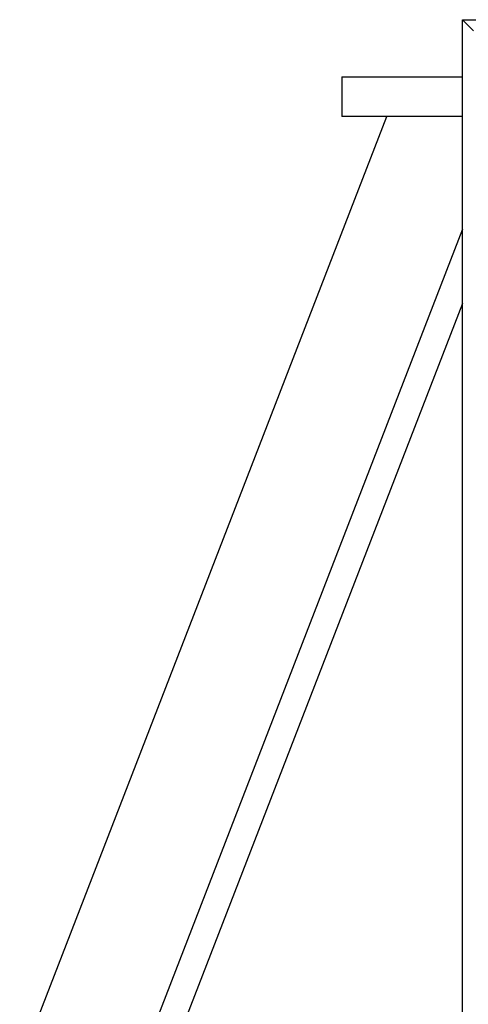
# Model space of a CAD drawing. Header units: inches. Extents: x 0 to 20790, y -12 to 14700.
# Tile 199 of 256: x 6931 to 7044, y 12116 to 12365. Entities that reach past the tile are written whole.
import ezdxf

# ---------------------------------------------------------------- set-up
doc = ezdxf.new("R2010")
doc.units = ezdxf.units.IN
doc.layers.add('1', color=7, linetype='Continuous', true_color=0xffffff)

msp = doc.modelspace()

# ---------------------------------------------------------------- linework, layer by layer
at = {"layer": '1', "color": 2, "linetype": 'Continuous', "lineweight": 25}
for p, q in [((7042.956, 12365.092), (7542.956, 12365.092)), ((7045.756, 12362.292), (7042.956, 12365.092)), ((7042.956, 11565.092), (7042.956, 12365.092)), ((7012.456, 12350.592), (7042.957, 12350.592)), ((7012.456, 12350.592), (7012.456, 12340.592)), ((6930.956, 12100.594), (7023.825, 12340.59)), ((7042.957, 12340.592), (7012.456, 12340.592)), ((7042.955, 12312.087), (6930.956, 12022.65)), ((7042.955, 12293.289), (6937.282, 12020.202))]:
    msp.add_line(p, q, dxfattribs=at)

doc.saveas('drawing.dxf')
